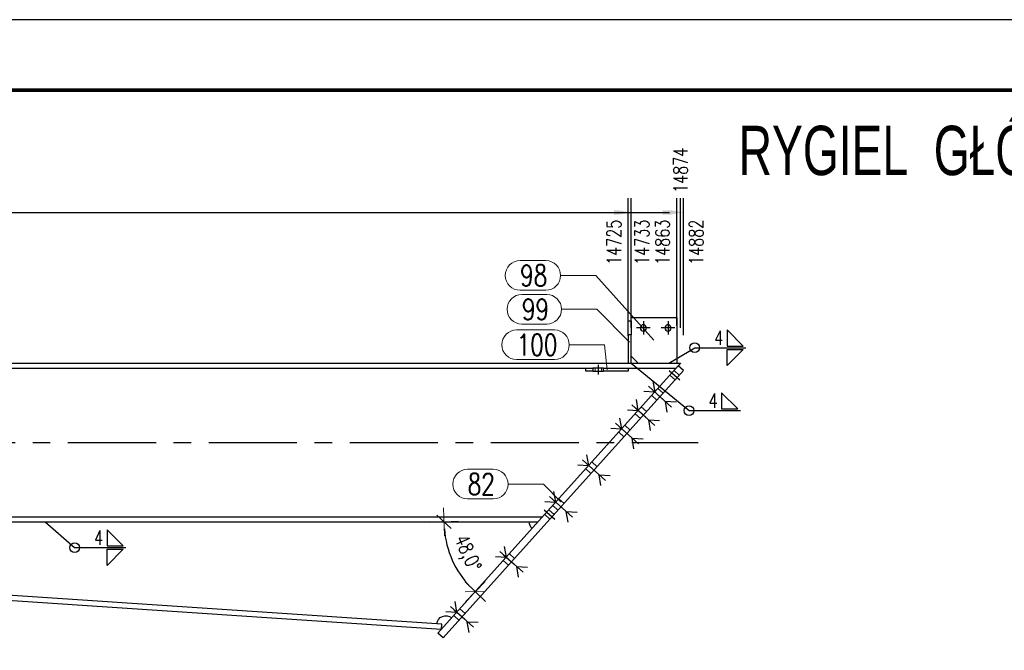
# Model space of a CAD drawing. Header units: millimetres. Extents: x 3528 to 4122, y 12044 to 12491.
# Tile 57 of 58: x 3871 to 4011, y 12375 to 12464. Entities that reach past the tile are written whole.
import ezdxf
from ezdxf.enums import TextEntityAlignment as Align

# ---------------------------------------------------------------- set-up
doc = ezdxf.new("R2010")
doc.units = ezdxf.units.MM
doc.header["$LTSCALE"] = 10
doc.linetypes.add('HIDDEN', pattern=[0.375, 0.25, -0.125])
doc.linetypes.add('MITTE', pattern=[2, 1.25, -0.25, 0.25, -0.25])
doc.layers.get('Defpoints').update_dxf_attribs({"color": 1})
doc.layers.add('_FORMATKA', color=8, linetype='Continuous', plot=False)
for name, color, linetype, lineweight in [('_RAMKA', 7, 'Continuous', 35), ('PS_DIM', 4, 'Continuous', 13), ('PS_Hidden', 2, 'HIDDEN', 9), ('PS_Pos', 1, 'Continuous', 15), ('PS_SOLID', 7, 'Continuous', 30), ('PS_TEXT', 3, 'Continuous', 18)]:
    doc.layers.add(name, color=color, linetype=linetype, lineweight=lineweight)
for name, color, linetype in [('PS_BOLT', 4, 'Continuous'), ('PS_MID', 5, 'MITTE'), ('PS_SHAPE', 3, 'Continuous'), ('PS_WELD', 1, 'Continuous')]:
    doc.layers.add(name, color=color, linetype=linetype)
doc.styles.add('ARIAL', font='arial.ttf')
doc.styles.add('gil', font='txt', dxfattribs={"width": 0.9})
doc.styles.add('simplex', font='simplex.shx', dxfattribs={"width": 0.75})
doc.dimstyles.new('1_20_GŁ_DS1-LS20', dxfattribs={"dimtxt": 2, "dimasz": 2, "dimexe": 2, "dimexo": 5, "dimgap": 1, "dimtad": 1, "dimjust": 4, "dimdec": 0, "dimlfac": 20, "dimtxsty": 'simplex', "dimblk1": 'NONE', "dimsah": 1, "dimcen": 2, "dimclrd": 256, "dimclre": 256, "dimclrt": 4, "dimadec": 1, "dimazin": 0, "dimtfac": 1, "dimtdec": 0, "dimtmove": 2, "dimatfit": 3, "dimfxl": 1, "dimarcsym": 0})
doc.dimstyles.new('1_20_PRZ', dxfattribs={"dimtxt": 2, "dimasz": 1, "dimexe": 2, "dimexo": 5, "dimgap": 1, "dimtad": 1, "dimdec": 0, "dimlfac": 20, "dimtxsty": 'simplex', "dimblk": 'dimznak', "dimcen": 2, "dimse1": 1, "dimse2": 1, "dimclrd": 256, "dimclrt": 4, "dimadec": 1, "dimazin": 0, "dimtfac": 1, "dimtdec": 0, "dimtix": 1, "dimtmove": 2, "dimatfit": 3, "dimldrblk": 'dim-grot', "dimfxl": 1, "dimarcsym": 0})

# ---------------------------------------------------------------- blocks, each defined once
blk = doc.blocks.new('*D29')
at = {"layer": 'Defpoints', "color": 0, "transparency": 16777216}
for p in [(3957.32, 12436.73), (3957.32, 12414.22), (3585.58, 12392.85)]:
    blk.add_point(p, dxfattribs=at)
at = {"layer": 'PS_DIM', "lineweight": -2, "transparency": 16777216}
for p, q in [((3585.58, 12397.85), (3585.58, 12438.73)), ((3957.32, 12419.22), (3957.32, 12438.73)), ((3585.58, 12436.73), (3955.32, 12436.73))]:
    blk.add_line(p, q, dxfattribs=at)
at = {"layer": 'PS_DIM', "transparency": 16777216}
blk.add_solid([(3955.32, 12437.06), (3955.32, 12436.39), (3957.32, 12436.73)], dxfattribs=at)
at = {"layer": 'PS_DIM', "color": 4, "transparency": 16777216, "insert": (3955.3, 12432.49), "char_height": 2, "attachment_point": 5, "rotation": 90, "style": 'simplex'}
blk.add_mtext('14725', dxfattribs=at)
blk = doc.blocks.new('_None')
blk = doc.blocks.new('*D30')
at = {"layer": 'Defpoints', "color": 0, "transparency": 16777216}
for p in [(3957.72, 12436.73), (3957.72, 12415.35), (3585.58, 12392.85)]:
    blk.add_point(p, dxfattribs=at)
at = {"layer": 'PS_DIM', "lineweight": -2, "transparency": 16777216}
for p, q in [((3585.58, 12397.85), (3585.58, 12438.73)), ((3957.72, 12420.35), (3957.72, 12438.73)), ((3585.58, 12436.73), (3955.72, 12436.73))]:
    blk.add_line(p, q, dxfattribs=at)
at = {"layer": 'PS_DIM', "transparency": 16777216}
blk.add_solid([(3955.72, 12437.06), (3955.72, 12436.39), (3957.72, 12436.73)], dxfattribs=at)
at = {"layer": 'PS_DIM', "color": 4, "transparency": 16777216, "insert": (3959.28, 12432.49), "char_height": 2, "attachment_point": 5, "rotation": 90, "style": 'simplex'}
blk.add_mtext('14733', dxfattribs=at)
blk = doc.blocks.new('*D31')
at = {"layer": 'Defpoints', "color": 0, "transparency": 16777216}
for p in [(3964.22, 12436.73), (3964.22, 12415.67), (3585.58, 12392.85)]:
    blk.add_point(p, dxfattribs=at)
at = {"layer": 'PS_DIM', "lineweight": -2, "transparency": 16777216}
for p, q in [((3585.58, 12397.85), (3585.58, 12438.73)), ((3964.22, 12420.67), (3964.22, 12438.73)), ((3585.58, 12436.73), (3962.22, 12436.73))]:
    blk.add_line(p, q, dxfattribs=at)
at = {"layer": 'PS_DIM', "transparency": 16777216}
blk.add_solid([(3962.22, 12437.06), (3962.22, 12436.39), (3964.22, 12436.73)], dxfattribs=at)
at = {"layer": 'PS_DIM', "color": 4, "transparency": 16777216, "insert": (3962.2, 12432.49), "char_height": 2, "attachment_point": 5, "rotation": 90, "style": 'simplex'}
blk.add_mtext('14863', dxfattribs=at)
blk = doc.blocks.new('*D32')
at = {"layer": 'Defpoints', "color": 0, "transparency": 16777216}
for p in [(3964.76, 12436.73), (3964.76, 12415.35), (3585.58, 12392.85)]:
    blk.add_point(p, dxfattribs=at)
at = {"layer": 'PS_DIM', "lineweight": -2, "transparency": 16777216}
for p, q in [((3585.58, 12397.85), (3585.58, 12438.73)), ((3964.76, 12420.35), (3964.76, 12438.73)), ((3585.58, 12436.73), (3962.76, 12436.73))]:
    blk.add_line(p, q, dxfattribs=at)
at = {"layer": 'PS_DIM', "transparency": 16777216}
blk.add_solid([(3962.76, 12437.06), (3962.76, 12436.39), (3964.76, 12436.73)], dxfattribs=at)
at = {"layer": 'PS_DIM', "color": 4, "transparency": 16777216, "insert": (3964.75, 12442.7), "char_height": 2, "attachment_point": 5, "rotation": 90, "style": 'simplex'}
blk.add_mtext('14874', dxfattribs=at)
blk = doc.blocks.new('*D33')
at = {"layer": 'Defpoints', "color": 0, "transparency": 16777216}
for p in [(3965.17, 12436.73), (3965.17, 12414.31), (3585.58, 12392.85)]:
    blk.add_point(p, dxfattribs=at)
at = {"layer": 'PS_DIM', "lineweight": -2, "transparency": 16777216}
for p, q in [((3585.58, 12397.85), (3585.58, 12438.73)), ((3965.17, 12419.31), (3965.17, 12438.73)), ((3585.58, 12436.73), (3963.17, 12436.73))]:
    blk.add_line(p, q, dxfattribs=at)
at = {"layer": 'PS_DIM', "transparency": 16777216}
blk.add_solid([(3963.17, 12437.06), (3963.17, 12436.39), (3965.17, 12436.73)], dxfattribs=at)
at = {"layer": 'PS_DIM', "color": 4, "transparency": 16777216, "insert": (3966.97, 12432.49), "char_height": 2, "attachment_point": 5, "rotation": 90, "style": 'simplex'}
blk.add_mtext('14882', dxfattribs=at)
blk = doc.blocks.new('dimznak')
at = {"color": 0}
for points in [[(0, 2), (0, -2)], [(-2, 0), (2, 0)]]:
    blk.add_lwpolyline(points, dxfattribs=at)
at = {"color": 2}
blk.add_lwpolyline([(1, 1), (-1, -1)], dxfattribs=at)
blk = doc.blocks.new('*D34')
at = {"layer": 'Defpoints', "color": 0, "transparency": 16777216}
for p in [(3717.83, 12392.85), (3944.54, 12392.85), (3734.08, 12391.48), (3803.33, 12388.86), (3930.9, 12378.33)]:
    blk.add_point(p, dxfattribs=at)
at = {"layer": 'PS_DIM', "lineweight": -2, "transparency": 16777216}
blk.add_arc((3713.5, 12392.85), 89.92, 356.8142, 359.3628, dxfattribs=at)
for p, rotation in [((3803.42, 12392.85), 89.68138839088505), ((3803.22, 12386.86), 266.4955603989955)]:
    blk.add_blockref('dimznak', p, dxfattribs=dict(at, rotation=rotation))
at = {"layer": 'PS_DIM', "color": 4, "transparency": 16777216, "insert": (3801.18, 12389.93), "char_height": 2, "attachment_point": 5, "rotation": 88.0885, "style": 'simplex'}
blk.add_mtext('3,8°', dxfattribs=at)
blk = doc.blocks.new('dim-grot')
blk.add_hatch(color=256).paths.add_polyline_path([(0, 0), (-2, 0.5), (-2, -0.5)])
blk.add_lwpolyline([(0, 0), (-2, 0.5), (-2, -0.5), (0, 0)])
blk = doc.blocks.new('*D35')
at = {"layer": 'Defpoints', "color": 0, "transparency": 16777216}
for p in [(3964.43, 12414.98), (3717.83, 12392.85), (3944.54, 12392.85), (3931.71, 12389.17), (3930.33, 12377.06)]:
    blk.add_point(p, dxfattribs=at)
at = {"layer": 'PS_DIM', "lineweight": -2, "transparency": 16777216}
blk.add_arc((3944.54, 12392.85), 13.34, 184.2952, 223.7508, dxfattribs=at)
for p, rotation in [((3931.19, 12392.85), 92.14757890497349), ((3935.62, 12382.93), 315.8984224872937)]:
    blk.add_blockref('dimznak', p, dxfattribs=dict(at, rotation=rotation))
at = {"layer": 'PS_DIM', "color": 4, "transparency": 16777216, "insert": (3934.35, 12388.31), "char_height": 2, "attachment_point": 5, "rotation": 294.023, "style": 'simplex'}
blk.add_mtext('48,0°', dxfattribs=at)
blk = doc.blocks.new('Tytuł rysunku')
at = {"layer": 'PS_TEXT', "style": 'ARIAL', "flags": 4}
for tag, height, p in [('TYTUŁ1', 7, (-61.19, -9.34)), ('TYTUŁ2', 6, (-61.19, -19.72)), ('SKALA', 6, (-61.19, -28.72))]:
    blk.add_attdef(tag, text='', height=height, dxfattribs=at).set_placement(p, align=Align.MIDDLE_CENTER)
blk = doc.blocks.new('*X211')
at = {"color": 30, "linetype": 'Continuous'}
for p, q in [((3940.03, 12387.84), (3939.78, 12389.35)), ((3938.49, 12387.93), (3940.03, 12387.84)), ((3939.13, 12388.64), (3942.41, 12385.7)), ((3941.76, 12384.99), (3941.51, 12386.5)), ((3941.51, 12386.5), (3943.05, 12386.41))]:
    blk.add_line(p, q, dxfattribs=at)
blk = doc.blocks.new('*X212')
at = {"color": 30, "linetype": 'Continuous'}
for p, q in [((3951.73, 12400.85), (3951.47, 12402.37)), ((3950.19, 12400.94), (3951.73, 12400.85)), ((3950.83, 12401.66), (3954.1, 12398.71)), ((3953.46, 12398), (3953.21, 12399.52)), ((3953.21, 12399.52), (3954.75, 12399.43))]:
    blk.add_line(p, q, dxfattribs=at)
blk = doc.blocks.new('*X213')
at = {"color": 30, "linetype": 'Continuous'}
for p, q in [((3958.74, 12408.66), (3958.49, 12410.18)), ((3957.85, 12409.46), (3961.12, 12406.52)), ((3957.21, 12408.75), (3958.74, 12408.66)), ((3960.48, 12405.81), (3960.23, 12407.32)), ((3960.23, 12407.32), (3961.77, 12407.24))]:
    blk.add_line(p, q, dxfattribs=at)
blk = doc.blocks.new('*X214')
at = {"color": 30, "linetype": 'Continuous'}
for p, q in [((3946.15, 12396.45), (3949.43, 12393.51)), ((3947.05, 12395.65), (3946.79, 12397.16)), ((3945.51, 12395.74), (3947.05, 12395.65)), ((3948.78, 12392.79), (3948.53, 12394.31)), ((3948.53, 12394.31), (3950.07, 12394.22))]:
    blk.add_line(p, q, dxfattribs=at)
blk = doc.blocks.new('*X215')
at = {"color": 30, "linetype": 'Continuous'}
for p, q in [((3956.4, 12406.06), (3956.15, 12407.57)), ((3954.87, 12406.15), (3956.4, 12406.06)), ((3955.51, 12406.86), (3958.78, 12403.92)), ((3958.14, 12403.21), (3957.89, 12404.72)), ((3957.89, 12404.72), (3959.43, 12404.63))]:
    blk.add_line(p, q, dxfattribs=at)
blk = doc.blocks.new('*X216')
at = {"layer": 'PS_Hidden', "color": 2, "linetype": 'HIDDEN'}
for p, q in [((3952.62, 12414.22), (3952.62, 12414.62)), ((3953.52, 12414.22), (3953.52, 12414.62)), ((3963.97, 12412.98), (3963.22, 12413.64)), ((3964.57, 12413.65), (3963.83, 12414.31)), ((3962.26, 12411.08), (3961.52, 12411.75)), ((3961.39, 12410.11), (3960.65, 12410.78)), ((3959.92, 12408.48), (3959.18, 12409.14)), ((3959.05, 12407.51), (3958.31, 12408.18)), ((3957.58, 12405.87), (3956.84, 12406.54)), ((3956.71, 12404.91), (3955.97, 12405.58)), ((3952.9, 12400.67), (3952.16, 12401.34)), ((3952.03, 12399.7), (3951.29, 12400.37)), ((3947.35, 12394.5), (3946.61, 12395.16)), ((3948.22, 12395.46), (3947.48, 12396.13)), ((3946.22, 12393.23), (3945.47, 12393.9)), ((3946.82, 12393.9), (3946.08, 12394.57)), ((3941.2, 12387.65), (3940.46, 12388.32)), ((3940.33, 12386.69), (3939.59, 12387.36)), ((3933.32, 12378.88), (3932.57, 12379.55)), ((3934.18, 12379.84), (3933.44, 12380.51)), ((3930.85, 12377.58), (3930.81, 12377.58)), ((3930.85, 12377.58), (3930.85, 12377.63))]:
    blk.add_line(p, q, dxfattribs=at)
at = {"layer": 'PS_MID', "color": 5, "linetype": 'MITTE'}
for p, q in [((3960.42, 12420.35), (3958.52, 12420.35)), ((3959.47, 12421.3), (3959.47, 12419.4)), ((3963.92, 12420.35), (3962.02, 12420.35)), ((3962.97, 12421.3), (3962.97, 12419.4)), ((3953.07, 12415.12), (3953.07, 12413.72)), ((3953.07, 12415.12), (3953.07, 12413.72)), ((3963.15, 12414.31), (3964.64, 12412.98)), ((3963.15, 12414.31), (3964.64, 12412.98)), ((3960.71, 12411.6), (3962.2, 12410.26)), ((3960.71, 12411.6), (3962.2, 12410.26)), ((3958.37, 12409), (3959.86, 12407.66)), ((3958.37, 12409), (3959.86, 12407.66)), ((3956.03, 12406.39), (3957.52, 12405.06)), ((3956.03, 12406.39), (3957.52, 12405.06)), ((3717.83, 12404.1), (3967.26, 12404.1)), ((3951.35, 12401.19), (3952.84, 12399.85)), ((3951.35, 12401.19), (3952.84, 12399.85)), ((3946.67, 12395.98), (3948.16, 12394.64)), ((3946.67, 12395.98), (3948.16, 12394.64)), ((3945.4, 12394.57), (3946.89, 12393.23)), ((3945.4, 12394.57), (3946.89, 12393.23)), ((3939.65, 12388.17), (3941.14, 12386.84)), ((3939.65, 12388.17), (3941.14, 12386.84)), ((3932.63, 12380.36), (3934.12, 12379.03)), ((3932.63, 12380.36), (3934.12, 12379.03))]:
    blk.add_line(p, q, dxfattribs=at)
at = {"layer": 'PS_SOLID', "color": 7, "linetype": 'Continuous'}
for p, q in [((3957.32, 12419.35), (3957.32, 12421.35)), ((3957.32, 12421.35), (3957.72, 12421.35)), ((3957.72, 12421.35), (3957.72, 12421.85)), ((3957.72, 12421.85), (3964.22, 12421.85)), ((3957.72, 12421.35), (3957.72, 12419.35)), ((3964.22, 12421.85), (3964.22, 12415.35)), ((3957.32, 12419.35), (3957.32, 12415.35)), ((3957.72, 12419.35), (3957.32, 12419.35)), ((3957.72, 12415.35), (3957.72, 12419.35)), ((3958.72, 12415.35), (3957.72, 12416.35)), ((3717.83, 12415.35), (3964.76, 12415.35)), ((3741.08, 12414.62), (3951.32, 12414.62)), ((3964.43, 12414.98), (3930.33, 12377.06)), ((3951.32, 12414.22), (3951.32, 12414.62)), ((3951.32, 12414.62), (3952.32, 12414.62)), ((3952.32, 12414.62), (3952.32, 12414.22)), ((3953.82, 12414.62), (3952.32, 12414.62)), ((3953.82, 12414.22), (3953.82, 12414.62)), ((3953.82, 12414.62), (3957.32, 12414.62)), ((3957.32, 12414.62), (3957.32, 12414.22)), ((3957.32, 12414.62), (3964.11, 12414.62)), ((3964.76, 12415.35), (3964.43, 12414.98)), ((3965.17, 12414.31), (3964.43, 12414.98)), ((3965.17, 12414.31), (3931.08, 12376.39)), ((3952.32, 12414.22), (3951.32, 12414.22)), ((3952.32, 12414.22), (3953.82, 12414.22)), ((3957.32, 12414.22), (3953.82, 12414.22)), ((3717.83, 12393.58), (3945.19, 12393.58)), ((3717.83, 12392.85), (3944.54, 12392.85)), ((3930.81, 12377.58), (3734.03, 12390.73)), ((3930.9, 12378.33), (3734.08, 12391.48)), ((3930.85, 12377.63), (3930.9, 12378.33)), ((3931.08, 12376.39), (3930.33, 12377.06))]:
    blk.add_line(p, q, dxfattribs=at)
at = {"layer": 'PS_SOLID', "color": 7, "extrusion": (0, 0, -1)}
for centre in [(-3959.47, 12420.35), (-3962.97, 12420.35)]:
    blk.add_circle(centre, 0.45, dxfattribs=at)
at = {"layer": 'PS_SOLID', "extrusion": (0, 0, -1)}
for centre, start, end in [((-3944.54, 12392.85), 311.954, 0), ((-3931.44, 12378.29), 3.8231, 131.954)]:
    blk.add_arc(centre, 1.25, start, end, dxfattribs=at)
blk = doc.blocks.new('*X217')
at = {"color": 30, "linetype": 'Continuous'}
for p, q in [((3940.03, 12387.84), (3939.78, 12389.35)), ((3938.49, 12387.93), (3940.03, 12387.84)), ((3939.13, 12388.64), (3942.41, 12385.7)), ((3941.76, 12384.99), (3941.51, 12386.5)), ((3941.51, 12386.5), (3943.05, 12386.41))]:
    blk.add_line(p, q, dxfattribs=at)
blk = doc.blocks.new('*X218')
at = {"color": 30, "linetype": 'Continuous'}
for p, q in [((3951.73, 12400.85), (3951.47, 12402.37)), ((3950.19, 12400.94), (3951.73, 12400.85)), ((3950.83, 12401.66), (3954.1, 12398.71)), ((3953.46, 12398), (3953.21, 12399.52)), ((3953.21, 12399.52), (3954.75, 12399.43))]:
    blk.add_line(p, q, dxfattribs=at)
blk = doc.blocks.new('*X219')
at = {"color": 30, "linetype": 'Continuous'}
for p, q in [((3963.46, 12409.13), (3960.19, 12412.07)), ((3960.83, 12412.78), (3961.08, 12411.26)), ((3961.08, 12411.26), (3959.55, 12411.35)), ((3964.11, 12409.84), (3962.57, 12409.93)), ((3962.57, 12409.93), (3962.82, 12408.41))]:
    blk.add_line(p, q, dxfattribs=at)
blk = doc.blocks.new('*X220')
at = {"color": 30, "linetype": 'Continuous'}
for p, q in [((3932.11, 12380.83), (3935.39, 12377.89)), ((3933.01, 12380.03), (3932.76, 12381.55)), ((3931.47, 12380.12), (3933.01, 12380.03)), ((3934.74, 12377.18), (3934.49, 12378.69)), ((3934.49, 12378.69), (3936.03, 12378.6))]:
    blk.add_line(p, q, dxfattribs=at)
blk = doc.blocks.new('*X221')
at = {"color": 30, "linetype": 'Continuous'}
for p, q in [((3946.15, 12396.45), (3949.43, 12393.51)), ((3947.05, 12395.65), (3946.79, 12397.16)), ((3945.51, 12395.74), (3947.05, 12395.65)), ((3948.78, 12392.79), (3948.53, 12394.31)), ((3948.53, 12394.31), (3950.07, 12394.22))]:
    blk.add_line(p, q, dxfattribs=at)
blk = doc.blocks.new('*X222')
at = {"color": 30, "linetype": 'Continuous'}
for p, q in [((3956.4, 12406.06), (3956.15, 12407.57)), ((3954.87, 12406.15), (3956.4, 12406.06)), ((3955.51, 12406.86), (3958.78, 12403.92)), ((3958.14, 12403.21), (3957.89, 12404.72)), ((3957.89, 12404.72), (3959.43, 12404.63))]:
    blk.add_line(p, q, dxfattribs=at)
blk = doc.blocks.new('*X223')
at = {"color": 30, "linetype": 'Continuous'}
for p, q in [((3932.11, 12380.83), (3935.39, 12377.89)), ((3933.01, 12380.03), (3932.76, 12381.55)), ((3931.47, 12380.12), (3933.01, 12380.03)), ((3934.74, 12377.18), (3934.49, 12378.69)), ((3934.49, 12378.69), (3936.03, 12378.6))]:
    blk.add_line(p, q, dxfattribs=at)
blk = doc.blocks.new('*X224')
at = {"color": 30, "linetype": 'Continuous'}
for p, q in [((3958.74, 12408.66), (3958.49, 12410.18)), ((3957.85, 12409.46), (3961.12, 12406.52)), ((3957.21, 12408.75), (3958.74, 12408.66)), ((3960.48, 12405.81), (3960.23, 12407.32)), ((3960.23, 12407.32), (3961.77, 12407.24))]:
    blk.add_line(p, q, dxfattribs=at)
blk = doc.blocks.new('*X225')
at = {"color": 30, "linetype": 'Continuous'}
for p, q in [((3963.46, 12409.13), (3960.19, 12412.07)), ((3960.83, 12412.78), (3961.08, 12411.26)), ((3961.08, 12411.26), (3959.55, 12411.35)), ((3964.11, 12409.84), (3962.57, 12409.93)), ((3962.57, 12409.93), (3962.82, 12408.41))]:
    blk.add_line(p, q, dxfattribs=at)
blk = doc.blocks.new('*X239')
at = {"color": 1}
for p, q in [((3941.49, 12420.06), (3946.85, 12420.06)), ((3948.95, 12417.96), (3953.95, 12417.96)), ((3954.32, 12414.42), (3953.95, 12417.96)), ((3941.49, 12415.86), (3946.85, 12415.86))]:
    blk.add_line(p, q, dxfattribs=at)
for centre, start, end in [((3941.49, 12417.96), 90, 270), ((3946.85, 12417.96), 270, 90)]:
    blk.add_arc(centre, 2.1, start, end, dxfattribs=at)
at = {"color": 2, "style": 'simplex', "width": 0.75}
blk.add_text('100', height=3, dxfattribs=at).set_placement((3941.49, 12416.46))
blk = doc.blocks.new('*X240')
at = {"color": 1}
for p, q in [((3941.49, 12420.06), (3946.85, 12420.06)), ((3948.95, 12417.96), (3953.95, 12417.96)), ((3954.32, 12414.42), (3953.95, 12417.96)), ((3941.49, 12415.86), (3946.85, 12415.86))]:
    blk.add_line(p, q, dxfattribs=at)
for centre, start, end in [((3941.49, 12417.96), 90, 270), ((3946.85, 12417.96), 270, 90)]:
    blk.add_arc(centre, 2.1, start, end, dxfattribs=at)
at = {"color": 2, "style": 'simplex', "width": 0.75}
blk.add_text('100', height=3, dxfattribs=at).set_placement((3941.49, 12416.46))
blk = doc.blocks.new('*X241')
at = {"color": 1}
for p, q in [((3942.23, 12425.09), (3945.76, 12425.09)), ((3947.86, 12422.99), (3952.86, 12422.99)), ((3957.52, 12418.35), (3952.86, 12422.99)), ((3942.23, 12420.89), (3945.76, 12420.89))]:
    blk.add_line(p, q, dxfattribs=at)
for centre, start, end in [((3942.23, 12422.99), 90, 270), ((3945.76, 12422.99), 270, 90)]:
    blk.add_arc(centre, 2.1, start, end, dxfattribs=at)
at = {"color": 2, "style": 'simplex', "width": 0.75}
blk.add_text('99', height=3, dxfattribs=at).set_placement((3942.23, 12421.49))
blk = doc.blocks.new('*X242')
at = {"color": 1}
for p, q in [((3934.54, 12400.3), (3938.18, 12400.3)), ((3940.28, 12398.2), (3945.28, 12398.2)), ((3947.75, 12395.68), (3945.28, 12398.2)), ((3934.54, 12396.1), (3938.18, 12396.1))]:
    blk.add_line(p, q, dxfattribs=at)
for centre, start, end in [((3934.54, 12398.2), 90, 270), ((3938.18, 12398.2), 270, 90)]:
    blk.add_arc(centre, 2.1, start, end, dxfattribs=at)
at = {"color": 2, "style": 'simplex', "width": 0.75}
blk.add_text('82', height=3, dxfattribs=at).set_placement((3934.54, 12396.7))
blk = doc.blocks.new('*X243')
at = {"color": 1}
for p, q in [((3941.98, 12429.89), (3945.62, 12429.89)), ((3947.72, 12427.79), (3952.72, 12427.79)), ((3960.97, 12418.6), (3952.72, 12427.79)), ((3941.98, 12425.69), (3945.62, 12425.69))]:
    blk.add_line(p, q, dxfattribs=at)
for centre, start, end in [((3941.98, 12427.79), 90, 270), ((3945.62, 12427.79), 270, 90)]:
    blk.add_arc(centre, 2.1, start, end, dxfattribs=at)
at = {"color": 2, "style": 'simplex', "width": 0.75}
blk.add_text('98', height=3, dxfattribs=at).set_placement((3941.98, 12426.29))
blk = doc.blocks.new('*X490')
at = {"color": 9}
for p, q in [((3874.6, 12392.85), (3878.78, 12389.2)), ((3878.78, 12389.2), (3886.06, 12389.2))]:
    blk.add_line(p, q, dxfattribs=at)
at = {"color": 2}
for p, q in [((3885.68, 12389.43), (3883.38, 12391.73)), ((3883.38, 12391.73), (3883.38, 12389.43)), ((3883.38, 12389.43), (3885.68, 12389.43)), ((3883.38, 12388.97), (3885.68, 12388.97)), ((3885.68, 12388.97), (3883.38, 12386.67)), ((3883.38, 12386.67), (3883.38, 12388.97))]:
    blk.add_line(p, q, dxfattribs=at)
at = {"color": 9}
blk.add_circle((3878.78, 12389.2), 0.69, dxfattribs=at)
at = {"color": 3, "style": 'simplex', "width": 0.75}
blk.add_text('4', height=2, dxfattribs=at).set_placement((3881.54, 12389.6))
blk = doc.blocks.new('*X510')
at = {"color": 9}
for p, q in [((3957.72, 12415.35), (3965.96, 12408.63)), ((3965.96, 12408.63), (3973.24, 12408.63))]:
    blk.add_line(p, q, dxfattribs=at)
at = {"color": 3}
for p, q in [((3972.86, 12408.86), (3970.56, 12411.16)), ((3970.56, 12411.16), (3970.56, 12408.86)), ((3970.56, 12408.86), (3972.86, 12408.86))]:
    blk.add_line(p, q, dxfattribs=at)
at = {"color": 9}
blk.add_circle((3965.96, 12408.63), 0.69, dxfattribs=at)
at = {"color": 2, "style": 'simplex', "width": 0.75}
blk.add_text('4', height=2, dxfattribs=at).set_placement((3968.72, 12409.03))
blk = doc.blocks.new('*X511')
at = {"color": 2}
for p, q in [((3973.65, 12417.77), (3971.35, 12420.07)), ((3971.35, 12420.07), (3971.35, 12417.77)), ((3971.35, 12417.77), (3973.65, 12417.77)), ((3971.35, 12417.31), (3973.65, 12417.31)), ((3973.65, 12417.31), (3971.35, 12415.01)), ((3971.35, 12415.01), (3971.35, 12417.31))]:
    blk.add_line(p, q, dxfattribs=at)
at = {"color": 9}
for p, q in [((3963.1, 12415.35), (3966.75, 12417.54)), ((3966.75, 12417.54), (3974.03, 12417.54))]:
    blk.add_line(p, q, dxfattribs=at)
blk.add_circle((3966.75, 12417.54), 0.69, dxfattribs=at)
at = {"color": 3, "style": 'simplex', "width": 0.75}
blk.add_text('4', height=2, dxfattribs=at).set_placement((3969.51, 12417.94))

msp = doc.modelspace()

# ---------------------------------------------------------------- linework, layer by layer
at = {"layer": '_FORMATKA', "lineweight": -3}
msp.add_lwpolyline([(3527.638, 12044.057), (4121.638, 12044.057), (4121.638, 12464.057), (3527.638, 12464.057)], close=True, dxfattribs=at)
at = {"layer": '_RAMKA', "lineweight": -3, "const_width": 0.5}
msp.add_lwpolyline([(3557.638, 12054.057), (4111.638, 12054.057), (4111.638, 12454.057), (3557.638, 12454.057)], close=True, dxfattribs=at)

# ---------------------------------------------------------------- block references
ref = msp.add_blockref('Tytuł rysunku', (4111.638, 12451.355))
ref.add_attrib('TYTUŁ1', 'RYGIEL  GŁÓWNY RG.72, RG.72.1, RG.72.2', dxfattribs={"layer": 'PS_TEXT', "height": 7, "style": 'gil', "width": 0.7}).set_placement((4106.638, 12442.014), align=Align.RIGHT)
ref.add_attrib('TYTUŁ2', '1:20', dxfattribs={"layer": 'PS_TEXT', "height": 6, "style": 'gil', "width": 0.9}).set_placement((4106.638, 12431.632), align=Align.RIGHT)
at = {"layer": 'PS_BOLT', "color": 30}
for name in ['*X219', '*X225', '*X213', '*X224', '*X215', '*X222', '*X212', '*X218', '*X214', '*X221', '*X211', '*X217', '*X220', '*X223']:
    msp.add_blockref(name, (0, 0), dxfattribs=at)
at = {"layer": 'PS_Pos'}
for name in ['*X243', '*X241', '*X239', '*X240', '*X242']:
    msp.add_blockref(name, (0, 0), dxfattribs=at)
at = {"layer": 'PS_SHAPE'}
msp.add_blockref('*X216', (0, 0), dxfattribs=at)
at = {"layer": 'PS_WELD'}
for name in ['*X511', '*X510', '*X490']:
    msp.add_blockref(name, (0, 0), dxfattribs=at)

# ---------------------------------------------------------------- dimensions: what is measured, and where the dimension line sits
at = {"layer": 'PS_DIM'}
for base, p2, text, picture, middle in [((3964.762, 12436.728), (3964.762, 12415.355), '14874', '*D32', (3964.745, 12442.703)), ((3957.319, 12436.728), (3957.319, 12414.225), '14725', '*D29', (3955.299, 12432.494)), ((3957.719, 12436.728), (3957.719, 12415.355), '14733', '*D30', (3959.284, 12432.494)), ((3964.219, 12436.728), (3964.219, 12415.665), '14863', '*D31', (3962.199, 12432.494)), ((3965.171, 12436.728), (3965.171, 12414.314), '14882', '*D33', (3966.972, 12432.494))]:
    dim = msp.add_linear_dim(base=base, p1=(3585.581, 12392.855), p2=p2, text=text, dimstyle='1_20_GŁ_DS1-LS20', dxfattribs=at)
    dim.commit()
    dim.dimension.update_dxf_attribs({"geometry": picture, "text_midpoint": middle, "dimtype": 128, "text_rotation": 90})
for base, line1, line2, picture, middle in [((3931.71, 12389.174), ((3964.427, 12414.983), (3930.332, 12377.055)), ((3717.831, 12392.855), (3944.535, 12392.855)), '*D35', (3934.349, 12388.315)), ((3803.329, 12388.856), ((3717.831, 12392.855), (3944.535, 12392.855)), ((3930.895, 12378.328), (3734.084, 12391.479)), '*D34', (3801.179, 12389.929))]:
    dim = msp.add_angular_dim_2l(base=base, line1=line1, line2=line2, dimstyle='1_20_PRZ', dxfattribs=at)
    dim.commit()
    dim.dimension.update_dxf_attribs({"geometry": picture, "text_midpoint": middle})

doc.saveas('drawing.dxf')
